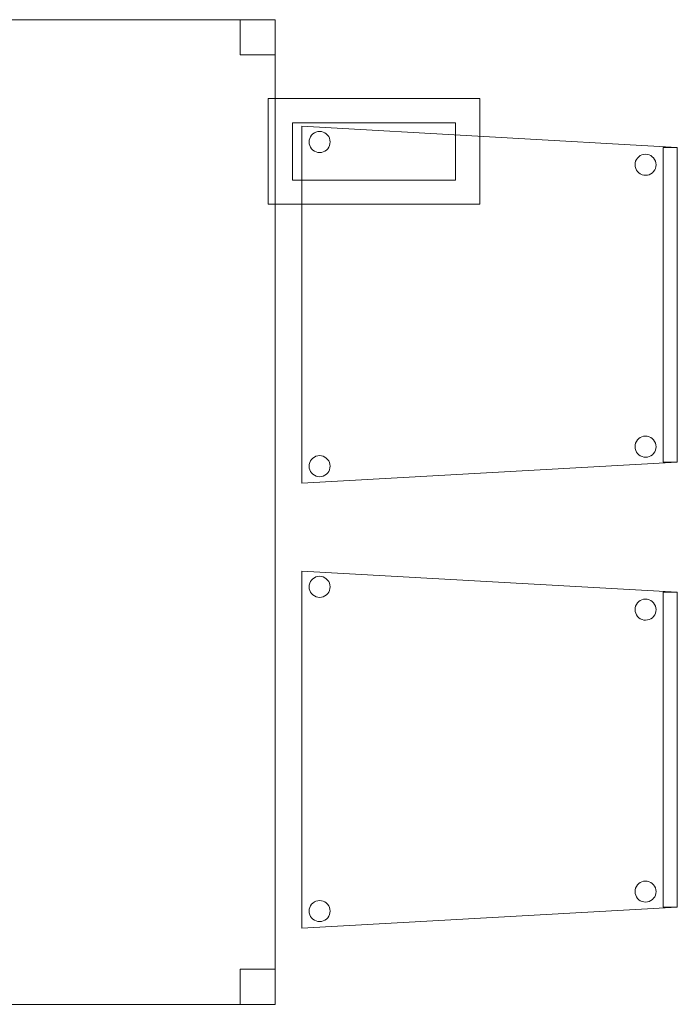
# Model space of a CAD drawing. Header units: metres. Extents: x 391.1 to 427.5, y 12.8 to 28.4.
# Tile 17 of 234: x 404.4 to 405.3, y 14.7 to 16. Entities that reach past the tile are written whole.
import ezdxf

# ---------------------------------------------------------------- set-up
doc = ezdxf.new("R2010")
doc.units = ezdxf.units.M
for name, color, linetype, lineweight in [('02_MOBILIARIO', 7, 'Continuous', 18), ('A-DETL-____-MBND', 7, 'Continuous', 18), ('A-DETL-GENF-OTLN', 7, 'Continuous', 18)]:
    doc.layers.add(name, color=color, linetype=linetype, lineweight=lineweight)

# ---------------------------------------------------------------- blocks, each defined once
blk = doc.blocks.new('Family - Cadira confident_PA-152148-03_ENLLUMENAT_P0A')
at = {"layer": 'A-DETL-____-MBND', "color": 253, "true_color": 0xaaaaaa}
for p, q in [((0, 0.5065), (0.5326, 0.4765)), ((0, 0), (0, 0.5065)), ((0.5326, 0.4765), (0, 0.5065)), ((0, 0.5065), (0, 0)), ((0.0104, 0.4868), (0.011, 0.4893)), ((0.011, 0.4893), (0.0104, 0.4868)), ((0.011, 0.4893), (0.0121, 0.4916)), ((0.0121, 0.4916), (0.011, 0.4893)), ((0.0121, 0.4916), (0.0136, 0.4938)), ((0.0136, 0.4938), (0.0121, 0.4916)), ((0.0136, 0.4938), (0.0154, 0.4956)), ((0.0154, 0.4956), (0.0136, 0.4938)), ((0.0154, 0.4956), (0.0176, 0.4971)), ((0.0176, 0.4971), (0.0154, 0.4956)), ((0.0176, 0.4971), (0.0199, 0.4982)), ((0.0199, 0.4982), (0.0176, 0.4971)), ((0.0199, 0.4982), (0.0224, 0.4989)), ((0.0224, 0.4989), (0.0199, 0.4982)), ((0.0224, 0.4989), (0.025, 0.4992)), ((0.025, 0.4992), (0.0224, 0.4989)), ((0.025, 0.4992), (0.0276, 0.4989)), ((0.0276, 0.4989), (0.025, 0.4992)), ((0.0276, 0.4989), (0.0301, 0.4983)), ((0.0301, 0.4983), (0.0276, 0.4989)), ((0.0301, 0.4983), (0.0325, 0.4972)), ((0.0325, 0.4972), (0.0301, 0.4983)), ((0.0325, 0.4972), (0.0346, 0.4957)), ((0.0346, 0.4957), (0.0325, 0.4972)), ((0.0346, 0.4957), (0.0365, 0.4939)), ((0.0365, 0.4939), (0.0346, 0.4957)), ((0.0365, 0.4939), (0.038, 0.4918)), ((0.038, 0.4918), (0.0365, 0.4939)), ((0.038, 0.4918), (0.0391, 0.4894)), ((0.0391, 0.4894), (0.038, 0.4918)), ((0.0391, 0.4894), (0.0398, 0.4869)), ((0.0398, 0.4869), (0.0391, 0.4894)), ((0.0102, 0.4842), (0.0104, 0.4868)), ((0.0104, 0.4868), (0.0102, 0.4842)), ((0.0104, 0.4816), (0.0102, 0.4842)), ((0.0102, 0.4842), (0.0104, 0.4816)), ((0.0111, 0.4791), (0.0104, 0.4816)), ((0.0104, 0.4816), (0.0111, 0.4791)), ((0.0122, 0.4767), (0.0111, 0.4791)), ((0.0111, 0.4791), (0.0122, 0.4767)), ((0.0137, 0.4746), (0.0122, 0.4767)), ((0.0122, 0.4767), (0.0137, 0.4746)), ((0.0381, 0.4768), (0.0366, 0.4747)), ((0.0366, 0.4747), (0.0381, 0.4768)), ((0.0392, 0.4792), (0.0381, 0.4768)), ((0.0381, 0.4768), (0.0392, 0.4792)), ((0.0398, 0.4817), (0.0392, 0.4792)), ((0.0392, 0.4792), (0.0398, 0.4817)), ((0.0398, 0.4869), (0.04, 0.4843)), ((0.04, 0.4843), (0.0398, 0.4869)), ((0.04, 0.4843), (0.0398, 0.4817)), ((0.0398, 0.4817), (0.04, 0.4843)), ((0.5126, 0.03), (0.5126, 0.4765)), ((0.5126, 0.4765), (0.5326, 0.4765)), ((0.5126, 0.4765), (0.5126, 0.03)), ((0.5326, 0.4765), (0.5126, 0.4765)), ((0.5326, 0.4765), (0.5326, 0.03)), ((0.5326, 0.03), (0.5326, 0.4765)), ((0.5326, 0.4765), (0.5326, 0.03)), ((0.5326, 0.03), (0.5326, 0.4765)), ((0.0155, 0.4727), (0.0137, 0.4746)), ((0.0137, 0.4746), (0.0155, 0.4727)), ((0.0177, 0.4713), (0.0155, 0.4727)), ((0.0155, 0.4727), (0.0177, 0.4713)), ((0.02, 0.4702), (0.0177, 0.4713)), ((0.0177, 0.4713), (0.02, 0.4702)), ((0.0226, 0.4695), (0.02, 0.4702)), ((0.02, 0.4702), (0.0226, 0.4695)), ((0.0252, 0.4693), (0.0226, 0.4695)), ((0.0226, 0.4695), (0.0252, 0.4693)), ((0.0278, 0.4695), (0.0252, 0.4693)), ((0.0252, 0.4693), (0.0278, 0.4695)), ((0.0303, 0.4702), (0.0278, 0.4695)), ((0.0278, 0.4695), (0.0303, 0.4702)), ((0.0326, 0.4713), (0.0303, 0.4702)), ((0.0303, 0.4702), (0.0326, 0.4713)), ((0.0347, 0.4728), (0.0326, 0.4713)), ((0.0326, 0.4713), (0.0347, 0.4728)), ((0.0366, 0.4747), (0.0347, 0.4728)), ((0.0347, 0.4728), (0.0366, 0.4747)), ((0.4745, 0.4593), (0.476, 0.4614)), ((0.476, 0.4614), (0.4745, 0.4593)), ((0.476, 0.4614), (0.4779, 0.4633)), ((0.4779, 0.4633), (0.476, 0.4614)), ((0.4779, 0.4633), (0.48, 0.4648)), ((0.48, 0.4648), (0.4779, 0.4633)), ((0.48, 0.4648), (0.4823, 0.4659)), ((0.4823, 0.4659), (0.48, 0.4648)), ((0.4823, 0.4659), (0.4848, 0.4666)), ((0.4848, 0.4666), (0.4823, 0.4659)), ((0.4848, 0.4666), (0.4874, 0.4668)), ((0.4874, 0.4668), (0.4848, 0.4666)), ((0.4874, 0.4668), (0.49, 0.4666)), ((0.49, 0.4666), (0.4874, 0.4668)), ((0.49, 0.4666), (0.4926, 0.4659)), ((0.4926, 0.4659), (0.49, 0.4666)), ((0.4926, 0.4659), (0.4949, 0.4648)), ((0.4949, 0.4648), (0.4926, 0.4659)), ((0.4949, 0.4648), (0.4971, 0.4633)), ((0.4971, 0.4633), (0.4949, 0.4648)), ((0.4971, 0.4633), (0.4989, 0.4615)), ((0.4989, 0.4615), (0.4971, 0.4633)), ((0.4989, 0.4615), (0.5004, 0.4594)), ((0.5004, 0.4594), (0.4989, 0.4615)), ((0.4726, 0.4518), (0.4728, 0.4544)), ((0.4728, 0.4544), (0.4726, 0.4518)), ((0.4728, 0.4492), (0.4726, 0.4518)), ((0.4726, 0.4518), (0.4728, 0.4492)), ((0.4728, 0.4544), (0.4734, 0.4569)), ((0.4734, 0.4569), (0.4728, 0.4544)), ((0.4735, 0.4467), (0.4728, 0.4492)), ((0.4728, 0.4492), (0.4735, 0.4467)), ((0.4734, 0.4569), (0.4745, 0.4593)), ((0.4745, 0.4593), (0.4734, 0.4569)), ((0.5004, 0.4594), (0.5015, 0.457)), ((0.5015, 0.457), (0.5004, 0.4594)), ((0.5015, 0.457), (0.5022, 0.4545)), ((0.5022, 0.4545), (0.5015, 0.457)), ((0.5022, 0.4493), (0.5016, 0.4468)), ((0.5016, 0.4468), (0.5022, 0.4493)), ((0.5022, 0.4545), (0.5024, 0.4519)), ((0.5024, 0.4519), (0.5022, 0.4545)), ((0.5024, 0.4519), (0.5022, 0.4493)), ((0.5022, 0.4493), (0.5024, 0.4519)), ((0.4746, 0.4443), (0.4735, 0.4467)), ((0.4735, 0.4467), (0.4746, 0.4443)), ((0.4761, 0.4422), (0.4746, 0.4443)), ((0.4746, 0.4443), (0.4761, 0.4422)), ((0.478, 0.4404), (0.4761, 0.4422)), ((0.4761, 0.4422), (0.478, 0.4404)), ((0.4801, 0.4389), (0.478, 0.4404)), ((0.478, 0.4404), (0.4801, 0.4389)), ((0.4825, 0.4378), (0.4801, 0.4389)), ((0.4801, 0.4389), (0.4825, 0.4378)), ((0.485, 0.4371), (0.4825, 0.4378)), ((0.4825, 0.4378), (0.485, 0.4371)), ((0.4876, 0.4369), (0.485, 0.4371)), ((0.485, 0.4371), (0.4876, 0.4369)), ((0.4902, 0.4372), (0.4876, 0.4369)), ((0.4876, 0.4369), (0.4902, 0.4372)), ((0.4927, 0.4378), (0.4902, 0.4372)), ((0.4902, 0.4372), (0.4927, 0.4378)), ((0.495, 0.439), (0.4927, 0.4378)), ((0.4927, 0.4378), (0.495, 0.439)), ((0.4972, 0.4405), (0.495, 0.439)), ((0.495, 0.439), (0.4972, 0.4405)), ((0.499, 0.4423), (0.4972, 0.4405)), ((0.4972, 0.4405), (0.499, 0.4423)), ((0.5005, 0.4445), (0.499, 0.4423)), ((0.499, 0.4423), (0.5005, 0.4445)), ((0.5016, 0.4468), (0.5005, 0.4445)), ((0.5005, 0.4445), (0.5016, 0.4468)), ((0.4728, 0.0544), (0.4734, 0.0569)), ((0.4734, 0.0569), (0.4728, 0.0544)), ((0.4734, 0.0569), (0.4745, 0.0593)), ((0.4745, 0.0593), (0.4734, 0.0569)), ((0.4745, 0.0593), (0.476, 0.0614)), ((0.476, 0.0614), (0.4745, 0.0593)), ((0.476, 0.0614), (0.4779, 0.0633)), ((0.4779, 0.0633), (0.476, 0.0614)), ((0.4779, 0.0633), (0.48, 0.0648)), ((0.48, 0.0648), (0.4779, 0.0633)), ((0.48, 0.0648), (0.4823, 0.0659)), ((0.4823, 0.0659), (0.48, 0.0648)), ((0.4823, 0.0659), (0.4848, 0.0666)), ((0.4848, 0.0666), (0.4823, 0.0659)), ((0.4848, 0.0666), (0.4874, 0.0668)), ((0.4874, 0.0668), (0.4848, 0.0666)), ((0.4874, 0.0668), (0.49, 0.0666)), ((0.49, 0.0666), (0.4874, 0.0668)), ((0.49, 0.0666), (0.4926, 0.0659)), ((0.4926, 0.0659), (0.49, 0.0666)), ((0.4926, 0.0659), (0.4949, 0.0648)), ((0.4949, 0.0648), (0.4926, 0.0659)), ((0.4949, 0.0648), (0.4971, 0.0633)), ((0.4971, 0.0633), (0.4949, 0.0648)), ((0.4971, 0.0633), (0.4989, 0.0615)), ((0.4989, 0.0615), (0.4971, 0.0633)), ((0.4989, 0.0615), (0.5004, 0.0594)), ((0.5004, 0.0594), (0.4989, 0.0615)), ((0.5004, 0.0594), (0.5015, 0.057)), ((0.5015, 0.057), (0.5004, 0.0594)), ((0.5015, 0.057), (0.5022, 0.0545)), ((0.5022, 0.0545), (0.5015, 0.057)), ((0.4726, 0.0518), (0.4728, 0.0544)), ((0.4728, 0.0544), (0.4726, 0.0518)), ((0.4728, 0.0492), (0.4726, 0.0518)), ((0.4726, 0.0518), (0.4728, 0.0492)), ((0.4735, 0.0467), (0.4728, 0.0492)), ((0.4728, 0.0492), (0.4735, 0.0467)), ((0.4746, 0.0443), (0.4735, 0.0467)), ((0.4735, 0.0467), (0.4746, 0.0443)), ((0.4761, 0.0422), (0.4746, 0.0443)), ((0.4746, 0.0443), (0.4761, 0.0422)), ((0.478, 0.0404), (0.4761, 0.0422)), ((0.4761, 0.0422), (0.478, 0.0404)), ((0.499, 0.0423), (0.4972, 0.0405)), ((0.4972, 0.0405), (0.499, 0.0423)), ((0.5005, 0.0445), (0.499, 0.0423)), ((0.499, 0.0423), (0.5005, 0.0445)), ((0.5016, 0.0468), (0.5005, 0.0445)), ((0.5005, 0.0445), (0.5016, 0.0468)), ((0.5022, 0.0493), (0.5016, 0.0468)), ((0.5016, 0.0468), (0.5022, 0.0493)), ((0.5022, 0.0545), (0.5024, 0.0519)), ((0.5024, 0.0519), (0.5022, 0.0545)), ((0.5024, 0.0519), (0.5022, 0.0493)), ((0.5022, 0.0493), (0.5024, 0.0519)), ((0.5326, 0.03), (0, 0)), ((0, 0), (0.5326, 0.03)), ((0.0104, 0.0268), (0.011, 0.0293)), ((0.011, 0.0293), (0.0104, 0.0268)), ((0.011, 0.0293), (0.0121, 0.0316)), ((0.0121, 0.0316), (0.011, 0.0293)), ((0.0121, 0.0316), (0.0136, 0.0338)), ((0.0136, 0.0338), (0.0121, 0.0316)), ((0.0136, 0.0338), (0.0154, 0.0356)), ((0.0154, 0.0356), (0.0136, 0.0338)), ((0.0154, 0.0356), (0.0176, 0.0371)), ((0.0176, 0.0371), (0.0154, 0.0356)), ((0.0176, 0.0371), (0.0199, 0.0382)), ((0.0199, 0.0382), (0.0176, 0.0371)), ((0.0199, 0.0382), (0.0224, 0.0389)), ((0.0224, 0.0389), (0.0199, 0.0382)), ((0.0224, 0.0389), (0.025, 0.0392)), ((0.025, 0.0392), (0.0224, 0.0389)), ((0.025, 0.0392), (0.0276, 0.0389)), ((0.0276, 0.0389), (0.025, 0.0392)), ((0.0276, 0.0389), (0.0301, 0.0383)), ((0.0301, 0.0383), (0.0276, 0.0389)), ((0.0301, 0.0383), (0.0325, 0.0372)), ((0.0325, 0.0372), (0.0301, 0.0383)), ((0.0325, 0.0372), (0.0346, 0.0357)), ((0.0346, 0.0357), (0.0325, 0.0372)), ((0.0346, 0.0357), (0.0365, 0.0339)), ((0.0365, 0.0339), (0.0346, 0.0357)), ((0.0365, 0.0339), (0.038, 0.0318)), ((0.038, 0.0318), (0.0365, 0.0339)), ((0.038, 0.0318), (0.0391, 0.0294)), ((0.0391, 0.0294), (0.038, 0.0318)), ((0.0391, 0.0294), (0.0398, 0.0269)), ((0.0398, 0.0269), (0.0391, 0.0294)), ((0.4801, 0.0389), (0.478, 0.0404)), ((0.478, 0.0404), (0.4801, 0.0389)), ((0.4825, 0.0378), (0.4801, 0.0389)), ((0.4801, 0.0389), (0.4825, 0.0378)), ((0.485, 0.0371), (0.4825, 0.0378)), ((0.4825, 0.0378), (0.485, 0.0371)), ((0.4876, 0.0369), (0.485, 0.0371)), ((0.485, 0.0371), (0.4876, 0.0369)), ((0.4902, 0.0372), (0.4876, 0.0369)), ((0.4876, 0.0369), (0.4902, 0.0372)), ((0.4927, 0.0378), (0.4902, 0.0372)), ((0.4902, 0.0372), (0.4927, 0.0378)), ((0.495, 0.039), (0.4927, 0.0378)), ((0.4927, 0.0378), (0.495, 0.039)), ((0.4972, 0.0405), (0.495, 0.039)), ((0.495, 0.039), (0.4972, 0.0405)), ((0.5326, 0.03), (0.5126, 0.03)), ((0.5126, 0.03), (0.5326, 0.03)), ((0.0102, 0.0242), (0.0104, 0.0268)), ((0.0104, 0.0268), (0.0102, 0.0242)), ((0.0104, 0.0216), (0.0102, 0.0242)), ((0.0102, 0.0242), (0.0104, 0.0216)), ((0.0111, 0.0191), (0.0104, 0.0216)), ((0.0104, 0.0216), (0.0111, 0.0191)), ((0.0122, 0.0167), (0.0111, 0.0191)), ((0.0111, 0.0191), (0.0122, 0.0167)), ((0.0137, 0.0146), (0.0122, 0.0167)), ((0.0122, 0.0167), (0.0137, 0.0146)), ((0.0155, 0.0127), (0.0137, 0.0146)), ((0.0137, 0.0146), (0.0155, 0.0127)), ((0.0366, 0.0147), (0.0347, 0.0128)), ((0.0347, 0.0128), (0.0366, 0.0147)), ((0.0381, 0.0168), (0.0366, 0.0147)), ((0.0366, 0.0147), (0.0381, 0.0168)), ((0.0392, 0.0192), (0.0381, 0.0168)), ((0.0381, 0.0168), (0.0392, 0.0192)), ((0.0398, 0.0217), (0.0392, 0.0192)), ((0.0392, 0.0192), (0.0398, 0.0217)), ((0.0398, 0.0269), (0.04, 0.0243)), ((0.04, 0.0243), (0.0398, 0.0269)), ((0.04, 0.0243), (0.0398, 0.0217)), ((0.0398, 0.0217), (0.04, 0.0243)), ((0.0177, 0.0113), (0.0155, 0.0127)), ((0.0155, 0.0127), (0.0177, 0.0113)), ((0.02, 0.0102), (0.0177, 0.0113)), ((0.0177, 0.0113), (0.02, 0.0102)), ((0.0226, 0.0095), (0.02, 0.0102)), ((0.02, 0.0102), (0.0226, 0.0095)), ((0.0252, 0.0093), (0.0226, 0.0095)), ((0.0226, 0.0095), (0.0252, 0.0093)), ((0.0278, 0.0095), (0.0252, 0.0093)), ((0.0252, 0.0093), (0.0278, 0.0095)), ((0.0303, 0.0102), (0.0278, 0.0095)), ((0.0278, 0.0095), (0.0303, 0.0102)), ((0.0326, 0.0113), (0.0303, 0.0102)), ((0.0303, 0.0102), (0.0326, 0.0113)), ((0.0347, 0.0128), (0.0326, 0.0113)), ((0.0326, 0.0113), (0.0347, 0.0128))]:
    blk.add_line(p, q, dxfattribs=at)
blk = doc.blocks.new('Family - Taula 140X80_PA-152424-03_ENLLUMENAT_P0A')
at = {"layer": 'A-DETL-____-MBND', "color": 253, "true_color": 0xaaaaaa}
for p, q in [((0.65, 1.3969), (0.7, 1.3969)), ((0.65, 1.3469), (0.65, 1.3969)), ((0.7, 1.3969), (0.65, 1.3969)), ((0.65, 1.3969), (0.65, 1.3469)), ((0.7, 1.3969), (0.7, 1.3469)), ((0.7, 1.3469), (0.7, 1.3969)), ((0, 1.3969), (0.7, 1.3969)), ((0, 0), (0, 1.3969)), ((0.7, 1.3969), (0, 1.3969)), ((0, 1.3969), (0, 0)), ((0, 1.3969), (0.05, 1.3969)), ((0, 1.3469), (0, 1.3969)), ((0.05, 1.3969), (0, 1.3969)), ((0, 1.3969), (0, 1.3469)), ((0.05, 1.3969), (0.05, 1.3469)), ((0.05, 1.3469), (0.05, 1.3969)), ((0.7, 1.3969), (0.7, 0)), ((0.7, 0), (0.7, 1.3969)), ((0.05, 1.3469), (0, 1.3469)), ((0, 1.3469), (0.05, 1.3469)), ((0.7, 1.3469), (0.65, 1.3469)), ((0.65, 1.3469), (0.7, 1.3469)), ((0, 0.05), (0.05, 0.05)), ((0, 0), (0, 0.05)), ((0.05, 0.05), (0, 0.05)), ((0, 0.05), (0, 0)), ((0.05, 0.05), (0.05, 0)), ((0.05, 0), (0.05, 0.05)), ((0.65, 0.05), (0.7, 0.05)), ((0.65, 0), (0.65, 0.05)), ((0.7, 0.05), (0.65, 0.05)), ((0.65, 0.05), (0.65, 0)), ((0.7, 0.05), (0.7, 0)), ((0.7, 0), (0.7, 0.05)), ((0.05, 0), (0, 0)), ((0, 0), (0.05, 0)), ((0.7, 0), (0, 0)), ((0, 0), (0.7, 0)), ((0.7, 0), (0.65, 0)), ((0.65, 0), (0.7, 0))]:
    blk.add_line(p, q, dxfattribs=at)
blk = doc.blocks.new('Family - Cadira confident_PA-152651-03_ENLLUMENAT_P0A')
at = {"layer": 'A-DETL-____-MBND', "color": 253, "true_color": 0xaaaaaa}
for p, q in [((0, 0.5065), (0.5326, 0.4765)), ((0, 0), (0, 0.5065)), ((0.5326, 0.4765), (0, 0.5065)), ((0, 0.5065), (0, 0)), ((0.0104, 0.4868), (0.011, 0.4893)), ((0.011, 0.4893), (0.0104, 0.4868)), ((0.011, 0.4893), (0.0121, 0.4916)), ((0.0121, 0.4916), (0.011, 0.4893)), ((0.0121, 0.4916), (0.0136, 0.4938)), ((0.0136, 0.4938), (0.0121, 0.4916)), ((0.0136, 0.4938), (0.0154, 0.4956)), ((0.0154, 0.4956), (0.0136, 0.4938)), ((0.0154, 0.4956), (0.0176, 0.4971)), ((0.0176, 0.4971), (0.0154, 0.4956)), ((0.0176, 0.4971), (0.0199, 0.4982)), ((0.0199, 0.4982), (0.0176, 0.4971)), ((0.0199, 0.4982), (0.0224, 0.4989)), ((0.0224, 0.4989), (0.0199, 0.4982)), ((0.0224, 0.4989), (0.025, 0.4992)), ((0.025, 0.4992), (0.0224, 0.4989)), ((0.025, 0.4992), (0.0276, 0.4989)), ((0.0276, 0.4989), (0.025, 0.4992)), ((0.0276, 0.4989), (0.0301, 0.4983)), ((0.0301, 0.4983), (0.0276, 0.4989)), ((0.0301, 0.4983), (0.0325, 0.4972)), ((0.0325, 0.4972), (0.0301, 0.4983)), ((0.0325, 0.4972), (0.0346, 0.4957)), ((0.0346, 0.4957), (0.0325, 0.4972)), ((0.0346, 0.4957), (0.0365, 0.4939)), ((0.0365, 0.4939), (0.0346, 0.4957)), ((0.0365, 0.4939), (0.038, 0.4918)), ((0.038, 0.4918), (0.0365, 0.4939)), ((0.038, 0.4918), (0.0391, 0.4894)), ((0.0391, 0.4894), (0.038, 0.4918)), ((0.0391, 0.4894), (0.0398, 0.4869)), ((0.0398, 0.4869), (0.0391, 0.4894)), ((0.0102, 0.4842), (0.0104, 0.4868)), ((0.0104, 0.4868), (0.0102, 0.4842)), ((0.0104, 0.4816), (0.0102, 0.4842)), ((0.0102, 0.4842), (0.0104, 0.4816)), ((0.0111, 0.4791), (0.0104, 0.4816)), ((0.0104, 0.4816), (0.0111, 0.4791)), ((0.0122, 0.4767), (0.0111, 0.4791)), ((0.0111, 0.4791), (0.0122, 0.4767)), ((0.0137, 0.4746), (0.0122, 0.4767)), ((0.0122, 0.4767), (0.0137, 0.4746)), ((0.0381, 0.4768), (0.0366, 0.4747)), ((0.0366, 0.4747), (0.0381, 0.4768)), ((0.0392, 0.4792), (0.0381, 0.4768)), ((0.0381, 0.4768), (0.0392, 0.4792)), ((0.0398, 0.4817), (0.0392, 0.4792)), ((0.0392, 0.4792), (0.0398, 0.4817)), ((0.0398, 0.4869), (0.04, 0.4843)), ((0.04, 0.4843), (0.0398, 0.4869)), ((0.04, 0.4843), (0.0398, 0.4817)), ((0.0398, 0.4817), (0.04, 0.4843)), ((0.5126, 0.03), (0.5126, 0.4765)), ((0.5126, 0.4765), (0.5326, 0.4765)), ((0.5126, 0.4765), (0.5126, 0.03)), ((0.5326, 0.4765), (0.5126, 0.4765)), ((0.5326, 0.4765), (0.5326, 0.03)), ((0.5326, 0.03), (0.5326, 0.4765)), ((0.5326, 0.4765), (0.5326, 0.03)), ((0.5326, 0.03), (0.5326, 0.4765)), ((0.0155, 0.4727), (0.0137, 0.4746)), ((0.0137, 0.4746), (0.0155, 0.4727)), ((0.0177, 0.4713), (0.0155, 0.4727)), ((0.0155, 0.4727), (0.0177, 0.4713)), ((0.02, 0.4702), (0.0177, 0.4713)), ((0.0177, 0.4713), (0.02, 0.4702)), ((0.0226, 0.4695), (0.02, 0.4702)), ((0.02, 0.4702), (0.0226, 0.4695)), ((0.0252, 0.4693), (0.0226, 0.4695)), ((0.0226, 0.4695), (0.0252, 0.4693)), ((0.0278, 0.4695), (0.0252, 0.4693)), ((0.0252, 0.4693), (0.0278, 0.4695)), ((0.0303, 0.4702), (0.0278, 0.4695)), ((0.0278, 0.4695), (0.0303, 0.4702)), ((0.0326, 0.4713), (0.0303, 0.4702)), ((0.0303, 0.4702), (0.0326, 0.4713)), ((0.0347, 0.4728), (0.0326, 0.4713)), ((0.0326, 0.4713), (0.0347, 0.4728)), ((0.0366, 0.4747), (0.0347, 0.4728)), ((0.0347, 0.4728), (0.0366, 0.4747)), ((0.4745, 0.4593), (0.476, 0.4614)), ((0.476, 0.4614), (0.4745, 0.4593)), ((0.476, 0.4614), (0.4779, 0.4633)), ((0.4779, 0.4633), (0.476, 0.4614)), ((0.4779, 0.4633), (0.48, 0.4648)), ((0.48, 0.4648), (0.4779, 0.4633)), ((0.48, 0.4648), (0.4823, 0.4659)), ((0.4823, 0.4659), (0.48, 0.4648)), ((0.4823, 0.4659), (0.4848, 0.4666)), ((0.4848, 0.4666), (0.4823, 0.4659)), ((0.4848, 0.4666), (0.4874, 0.4668)), ((0.4874, 0.4668), (0.4848, 0.4666)), ((0.4874, 0.4668), (0.49, 0.4666)), ((0.49, 0.4666), (0.4874, 0.4668)), ((0.49, 0.4666), (0.4926, 0.4659)), ((0.4926, 0.4659), (0.49, 0.4666)), ((0.4926, 0.4659), (0.4949, 0.4648)), ((0.4949, 0.4648), (0.4926, 0.4659)), ((0.4949, 0.4648), (0.4971, 0.4633)), ((0.4971, 0.4633), (0.4949, 0.4648)), ((0.4971, 0.4633), (0.4989, 0.4615)), ((0.4989, 0.4615), (0.4971, 0.4633)), ((0.4989, 0.4615), (0.5004, 0.4594)), ((0.5004, 0.4594), (0.4989, 0.4615)), ((0.4726, 0.4518), (0.4728, 0.4544)), ((0.4728, 0.4544), (0.4726, 0.4518)), ((0.4728, 0.4492), (0.4726, 0.4518)), ((0.4726, 0.4518), (0.4728, 0.4492)), ((0.4728, 0.4544), (0.4734, 0.4569)), ((0.4734, 0.4569), (0.4728, 0.4544)), ((0.4735, 0.4467), (0.4728, 0.4492)), ((0.4728, 0.4492), (0.4735, 0.4467)), ((0.4734, 0.4569), (0.4745, 0.4593)), ((0.4745, 0.4593), (0.4734, 0.4569)), ((0.5004, 0.4594), (0.5015, 0.457)), ((0.5015, 0.457), (0.5004, 0.4594)), ((0.5015, 0.457), (0.5022, 0.4545)), ((0.5022, 0.4545), (0.5015, 0.457)), ((0.5022, 0.4493), (0.5016, 0.4468)), ((0.5016, 0.4468), (0.5022, 0.4493)), ((0.5022, 0.4545), (0.5024, 0.4519)), ((0.5024, 0.4519), (0.5022, 0.4545)), ((0.5024, 0.4519), (0.5022, 0.4493)), ((0.5022, 0.4493), (0.5024, 0.4519)), ((0.4746, 0.4443), (0.4735, 0.4467)), ((0.4735, 0.4467), (0.4746, 0.4443)), ((0.4761, 0.4422), (0.4746, 0.4443)), ((0.4746, 0.4443), (0.4761, 0.4422)), ((0.478, 0.4404), (0.4761, 0.4422)), ((0.4761, 0.4422), (0.478, 0.4404)), ((0.4801, 0.4389), (0.478, 0.4404)), ((0.478, 0.4404), (0.4801, 0.4389)), ((0.4825, 0.4378), (0.4801, 0.4389)), ((0.4801, 0.4389), (0.4825, 0.4378)), ((0.485, 0.4371), (0.4825, 0.4378)), ((0.4825, 0.4378), (0.485, 0.4371)), ((0.4876, 0.4369), (0.485, 0.4371)), ((0.485, 0.4371), (0.4876, 0.4369)), ((0.4902, 0.4372), (0.4876, 0.4369)), ((0.4876, 0.4369), (0.4902, 0.4372)), ((0.4927, 0.4378), (0.4902, 0.4372)), ((0.4902, 0.4372), (0.4927, 0.4378)), ((0.495, 0.439), (0.4927, 0.4378)), ((0.4927, 0.4378), (0.495, 0.439)), ((0.4972, 0.4405), (0.495, 0.439)), ((0.495, 0.439), (0.4972, 0.4405)), ((0.499, 0.4423), (0.4972, 0.4405)), ((0.4972, 0.4405), (0.499, 0.4423)), ((0.5005, 0.4445), (0.499, 0.4423)), ((0.499, 0.4423), (0.5005, 0.4445)), ((0.5016, 0.4468), (0.5005, 0.4445)), ((0.5005, 0.4445), (0.5016, 0.4468)), ((0.4728, 0.0544), (0.4734, 0.0569)), ((0.4734, 0.0569), (0.4728, 0.0544)), ((0.4734, 0.0569), (0.4745, 0.0593)), ((0.4745, 0.0593), (0.4734, 0.0569)), ((0.4745, 0.0593), (0.476, 0.0614)), ((0.476, 0.0614), (0.4745, 0.0593)), ((0.476, 0.0614), (0.4779, 0.0633)), ((0.4779, 0.0633), (0.476, 0.0614)), ((0.4779, 0.0633), (0.48, 0.0648)), ((0.48, 0.0648), (0.4779, 0.0633)), ((0.48, 0.0648), (0.4823, 0.0659)), ((0.4823, 0.0659), (0.48, 0.0648)), ((0.4823, 0.0659), (0.4848, 0.0666)), ((0.4848, 0.0666), (0.4823, 0.0659)), ((0.4848, 0.0666), (0.4874, 0.0668)), ((0.4874, 0.0668), (0.4848, 0.0666)), ((0.4874, 0.0668), (0.49, 0.0666)), ((0.49, 0.0666), (0.4874, 0.0668)), ((0.49, 0.0666), (0.4926, 0.0659)), ((0.4926, 0.0659), (0.49, 0.0666)), ((0.4926, 0.0659), (0.4949, 0.0648)), ((0.4949, 0.0648), (0.4926, 0.0659)), ((0.4949, 0.0648), (0.4971, 0.0633)), ((0.4971, 0.0633), (0.4949, 0.0648)), ((0.4971, 0.0633), (0.4989, 0.0615)), ((0.4989, 0.0615), (0.4971, 0.0633)), ((0.4989, 0.0615), (0.5004, 0.0594)), ((0.5004, 0.0594), (0.4989, 0.0615)), ((0.5004, 0.0594), (0.5015, 0.057)), ((0.5015, 0.057), (0.5004, 0.0594)), ((0.5015, 0.057), (0.5022, 0.0545)), ((0.5022, 0.0545), (0.5015, 0.057)), ((0.4726, 0.0518), (0.4728, 0.0544)), ((0.4728, 0.0544), (0.4726, 0.0518)), ((0.4728, 0.0492), (0.4726, 0.0518)), ((0.4726, 0.0518), (0.4728, 0.0492)), ((0.4735, 0.0467), (0.4728, 0.0492)), ((0.4728, 0.0492), (0.4735, 0.0467)), ((0.4746, 0.0443), (0.4735, 0.0467)), ((0.4735, 0.0467), (0.4746, 0.0443)), ((0.4761, 0.0422), (0.4746, 0.0443)), ((0.4746, 0.0443), (0.4761, 0.0422)), ((0.478, 0.0404), (0.4761, 0.0422)), ((0.4761, 0.0422), (0.478, 0.0404)), ((0.499, 0.0423), (0.4972, 0.0405)), ((0.4972, 0.0405), (0.499, 0.0423)), ((0.5005, 0.0445), (0.499, 0.0423)), ((0.499, 0.0423), (0.5005, 0.0445)), ((0.5016, 0.0468), (0.5005, 0.0445)), ((0.5005, 0.0445), (0.5016, 0.0468)), ((0.5022, 0.0493), (0.5016, 0.0468)), ((0.5016, 0.0468), (0.5022, 0.0493)), ((0.5022, 0.0545), (0.5024, 0.0519)), ((0.5024, 0.0519), (0.5022, 0.0545)), ((0.5024, 0.0519), (0.5022, 0.0493)), ((0.5022, 0.0493), (0.5024, 0.0519)), ((0.5326, 0.03), (0, 0)), ((0, 0), (0.5326, 0.03)), ((0.0104, 0.0268), (0.011, 0.0293)), ((0.011, 0.0293), (0.0104, 0.0268)), ((0.011, 0.0293), (0.0121, 0.0316)), ((0.0121, 0.0316), (0.011, 0.0293)), ((0.0121, 0.0316), (0.0136, 0.0338)), ((0.0136, 0.0338), (0.0121, 0.0316)), ((0.0136, 0.0338), (0.0154, 0.0356)), ((0.0154, 0.0356), (0.0136, 0.0338)), ((0.0154, 0.0356), (0.0176, 0.0371)), ((0.0176, 0.0371), (0.0154, 0.0356)), ((0.0176, 0.0371), (0.0199, 0.0382)), ((0.0199, 0.0382), (0.0176, 0.0371)), ((0.0199, 0.0382), (0.0224, 0.0389)), ((0.0224, 0.0389), (0.0199, 0.0382)), ((0.0224, 0.0389), (0.025, 0.0392)), ((0.025, 0.0392), (0.0224, 0.0389)), ((0.025, 0.0392), (0.0276, 0.0389)), ((0.0276, 0.0389), (0.025, 0.0392)), ((0.0276, 0.0389), (0.0301, 0.0383)), ((0.0301, 0.0383), (0.0276, 0.0389)), ((0.0301, 0.0383), (0.0325, 0.0372)), ((0.0325, 0.0372), (0.0301, 0.0383)), ((0.0325, 0.0372), (0.0346, 0.0357)), ((0.0346, 0.0357), (0.0325, 0.0372)), ((0.0346, 0.0357), (0.0365, 0.0339)), ((0.0365, 0.0339), (0.0346, 0.0357)), ((0.0365, 0.0339), (0.038, 0.0318)), ((0.038, 0.0318), (0.0365, 0.0339)), ((0.038, 0.0318), (0.0391, 0.0294)), ((0.0391, 0.0294), (0.038, 0.0318)), ((0.0391, 0.0294), (0.0398, 0.0269)), ((0.0398, 0.0269), (0.0391, 0.0294)), ((0.4801, 0.0389), (0.478, 0.0404)), ((0.478, 0.0404), (0.4801, 0.0389)), ((0.4825, 0.0378), (0.4801, 0.0389)), ((0.4801, 0.0389), (0.4825, 0.0378)), ((0.485, 0.0371), (0.4825, 0.0378)), ((0.4825, 0.0378), (0.485, 0.0371)), ((0.4876, 0.0369), (0.485, 0.0371)), ((0.485, 0.0371), (0.4876, 0.0369)), ((0.4902, 0.0372), (0.4876, 0.0369)), ((0.4876, 0.0369), (0.4902, 0.0372)), ((0.4927, 0.0378), (0.4902, 0.0372)), ((0.4902, 0.0372), (0.4927, 0.0378)), ((0.495, 0.039), (0.4927, 0.0378)), ((0.4927, 0.0378), (0.495, 0.039)), ((0.4972, 0.0405), (0.495, 0.039)), ((0.495, 0.039), (0.4972, 0.0405)), ((0.5326, 0.03), (0.5126, 0.03)), ((0.5126, 0.03), (0.5326, 0.03)), ((0.0102, 0.0242), (0.0104, 0.0268)), ((0.0104, 0.0268), (0.0102, 0.0242)), ((0.0104, 0.0216), (0.0102, 0.0242)), ((0.0102, 0.0242), (0.0104, 0.0216)), ((0.0111, 0.0191), (0.0104, 0.0216)), ((0.0104, 0.0216), (0.0111, 0.0191)), ((0.0122, 0.0167), (0.0111, 0.0191)), ((0.0111, 0.0191), (0.0122, 0.0167)), ((0.0137, 0.0146), (0.0122, 0.0167)), ((0.0122, 0.0167), (0.0137, 0.0146)), ((0.0155, 0.0127), (0.0137, 0.0146)), ((0.0137, 0.0146), (0.0155, 0.0127)), ((0.0366, 0.0147), (0.0347, 0.0128)), ((0.0347, 0.0128), (0.0366, 0.0147)), ((0.0381, 0.0168), (0.0366, 0.0147)), ((0.0366, 0.0147), (0.0381, 0.0168)), ((0.0392, 0.0192), (0.0381, 0.0168)), ((0.0381, 0.0168), (0.0392, 0.0192)), ((0.0398, 0.0217), (0.0392, 0.0192)), ((0.0392, 0.0192), (0.0398, 0.0217)), ((0.0398, 0.0269), (0.04, 0.0243)), ((0.04, 0.0243), (0.0398, 0.0269)), ((0.04, 0.0243), (0.0398, 0.0217)), ((0.0398, 0.0217), (0.04, 0.0243)), ((0.0177, 0.0113), (0.0155, 0.0127)), ((0.0155, 0.0127), (0.0177, 0.0113)), ((0.02, 0.0102), (0.0177, 0.0113)), ((0.0177, 0.0113), (0.02, 0.0102)), ((0.0226, 0.0095), (0.02, 0.0102)), ((0.02, 0.0102), (0.0226, 0.0095)), ((0.0252, 0.0093), (0.0226, 0.0095)), ((0.0226, 0.0095), (0.0252, 0.0093)), ((0.0278, 0.0095), (0.0252, 0.0093)), ((0.0252, 0.0093), (0.0278, 0.0095)), ((0.0303, 0.0102), (0.0278, 0.0095)), ((0.0278, 0.0095), (0.0303, 0.0102)), ((0.0326, 0.0113), (0.0303, 0.0102)), ((0.0303, 0.0102), (0.0326, 0.0113)), ((0.0347, 0.0128), (0.0326, 0.0113)), ((0.0326, 0.0113), (0.0347, 0.0128))]:
    blk.add_line(p, q, dxfattribs=at)
blk = doc.blocks.new('LONDR55-XX_ZZ-ARQ-CAA-M3D-Londres55_ifc-1-03_ENLLUMENAT_P0A')
at = {"layer": '02_MOBILIARIO', "color": 253, "lineweight": 18, "true_color": 0xaaaaaa}
for name, p in [('Family - Taula 140X80_PA-152424-03_ENLLUMENAT_P0A', (404.0519, 14.6526)), ('Family - Cadira confident_PA-152651-03_ENLLUMENAT_P0A', (404.7897, 15.3919)), ('Family - Cadira confident_PA-152148-03_ENLLUMENAT_P0A', (404.7897, 14.7607))]:
    blk.add_blockref(name, p, dxfattribs=at)
blk = doc.blocks.new('ZYR_06_03 Emer Sostre Rect - 01 Emergencia Superficie 01-829055-03_ENLLUMENAT_P0A')
at = {"layer": 'A-DETL-GENF-OTLN', "color": 6, "true_color": 0xff00ff}
for p, q in [((-0.15, 0.075), (0.15, 0.075)), ((-0.15, -0.075), (-0.15, 0.075)), ((0.15, 0.075), (0.15, -0.075)), ((-0.1157, 0.0407), (0.1157, 0.0407)), ((-0.1157, -0.0407), (-0.1157, 0.0407)), ((0.1157, 0.0407), (0.1157, -0.0407)), ((0.1157, -0.0407), (-0.1157, -0.0407)), ((0.15, -0.075), (-0.15, -0.075))]:
    blk.add_line(p, q, dxfattribs=at)

msp = doc.modelspace()

# ---------------------------------------------------------------- block references
at = {"lineweight": 5}
msp.add_blockref('LONDR55-XX_ZZ-ARQ-CAA-M3D-Londres55_ifc-1-03_ENLLUMENAT_P0A', (0, 0), dxfattribs=at)
at = {"layer": 'A-DETL-GENF-OTLN', "color": 6, "true_color": 0xff00ff}
msp.add_blockref('ZYR_06_03 Emer Sostre Rect - 01 Emergencia Superficie 01-829055-03_ENLLUMENAT_P0A', (404.8919, 15.8627), dxfattribs=at)

doc.saveas('drawing.dxf')
